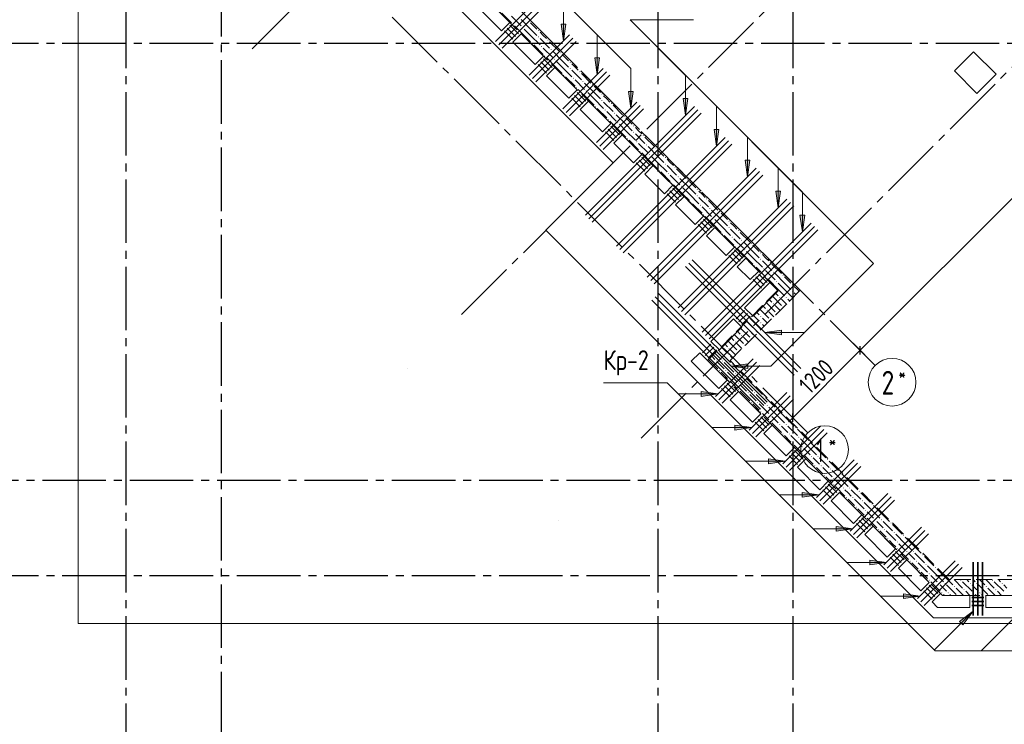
# Model space of a CAD drawing. Header units: millimetres. Extents: x 0 to 43617, y 0 to 59400.
# Tile 3 of 33: x 6588 to 18988, y 8759 to 17630. Entities that reach past the tile are written whole.
import ezdxf

# ---------------------------------------------------------------- set-up
doc = ezdxf.new("R2010")
doc.units = ezdxf.units.MM
doc.linetypes.add('______2', pattern=[270, 200, -70])
doc.linetypes.add('______5', pattern=[1100, 800, -100, 100, -100])
for name, color, linetype, lineweight in [('S1 Стержни арматуры фон', 7, 'Continuous', 25), ('Standard', 7, 'Continuous', 25), ('Оси', 40, '______5', 18), ('Позиционная метка номер позиции', 7, 'Continuous', 13), ('Поперечное армирование AW фон', 7, 'Continuous', 25)]:
    doc.layers.add(name, color=color, linetype=linetype, lineweight=lineweight)
doc.layers.add('ЖБ Перекрытие верхний уровень', color=7, linetype='Continuous', lineweight=25, true_color=0xe0e0ff)
doc.layers.add('ЖБ Стена верхний уровень', color=7, linetype='Continuous', lineweight=25, true_color=0x006e00)
doc.styles.add('GOST 2.304-81', font='txt')
doc.styles.add('ISOCPEUR', font='txt')

msp = doc.modelspace()

# ---------------------------------------------------------------- hatches: boundary and pattern name
at = {"layer": 'ЖБ Стена верхний уровень', "linetype": 'Continuous', "lineweight": 18, "transparency": 33554687}
for points in [[(12994, 17613), (13001, 17620), (13007, 17613), (13001, 17607)], [(12794, 17573), (12801, 17580), (12807, 17573), (12801, 17567)], [(12914, 17533), (12921, 17540), (12927, 17533), (12921, 17527)], [(13114, 17493), (13121, 17500), (13127, 17493), (13121, 17487)], [(13114, 17413), (13121, 17420), (13127, 17413), (13121, 17407)], [(13234, 17373), (13241, 17380), (13247, 17373), (13241, 17367)], [(13034, 17333), (13041, 17340), (13047, 17333), (13041, 17327)], [(13154, 17293), (13161, 17300), (13167, 17293), (13161, 17287)], [(13274, 17253), (13281, 17260), (13287, 17253), (13281, 17247)], [(13194, 17173), (13201, 17180), (13207, 17173), (13201, 17167)], [(13314, 17133), (13321, 17140), (13327, 17133), (13321, 17127)], [(13394, 17213), (13401, 17220), (13407, 17213), (13401, 17207)], [(13514, 17093), (13521, 17100), (13527, 17093), (13521, 17087)], [(13514, 17013), (13521, 17020), (13527, 17013), (13521, 17007)], [(13434, 16933), (13441, 16940), (13447, 16933), (13441, 16927)], [(13554, 16893), (13561, 16900), (13567, 16893), (13561, 16887)], [(13634, 16973), (13641, 16980), (13647, 16973), (13641, 16967)], [(13594, 16773), (13601, 16780), (13607, 16773), (13601, 16767)], [(13674, 16853), (13681, 16860), (13687, 16853), (13681, 16847)], [(13794, 16813), (13801, 16820), (13807, 16813), (13801, 16807)], [(13714, 16733), (13721, 16740), (13727, 16733), (13721, 16727)], [(13914, 16693), (13921, 16700), (13927, 16693), (13921, 16687)], [(13914, 16613), (13921, 16620), (13927, 16613), (13921, 16607)], [(13834, 16533), (13841, 16540), (13847, 16533), (13841, 16527)], [(13954, 16493), (13961, 16500), (13967, 16493), (13961, 16487)], [(14034, 16573), (14041, 16580), (14047, 16573), (14041, 16567)], [(13994, 16373), (14001, 16380), (14007, 16373), (14001, 16367)], [(14074, 16453), (14081, 16460), (14087, 16453), (14081, 16447)], [(14194, 16413), (14201, 16420), (14207, 16413), (14201, 16407)], [(14114, 16333), (14121, 16340), (14127, 16333), (14121, 16327)], [(14314, 16293), (14321, 16300), (14327, 16293), (14321, 16287)], [(14234, 16133), (14241, 16140), (14247, 16133), (14241, 16127)], [(14314, 16213), (14321, 16220), (14327, 16213), (14321, 16207)], [(14434, 16173), (14441, 16180), (14447, 16173), (14441, 16167)], [(14354, 16093), (14361, 16100), (14367, 16093), (14361, 16087)], [(14474, 16053), (14481, 16060), (14487, 16053), (14481, 16047)], [(14594, 16013), (14601, 16020), (14607, 16013), (14601, 16007)], [(14394, 15973), (14401, 15980), (14407, 15973), (14401, 15967)], [(14514, 15933), (14521, 15940), (14527, 15933), (14521, 15927)], [(14714, 15893), (14721, 15900), (14727, 15893), (14721, 15887)], [(14714, 15813), (14721, 15820), (14727, 15813), (14721, 15807)], [(14834, 15773), (14841, 15780), (14847, 15773), (14841, 15767)], [(14634, 15733), (14641, 15740), (14647, 15733), (14641, 15727)], [(14754, 15693), (14761, 15700), (14767, 15693), (14761, 15687)], [(14874, 15653), (14881, 15660), (14887, 15653), (14881, 15647)], [(14794, 15573), (14801, 15580), (14807, 15573), (14801, 15567)], [(14914, 15533), (14921, 15540), (14927, 15533), (14921, 15527)], [(14994, 15613), (15001, 15620), (15007, 15613), (15001, 15607)], [(15114, 15493), (15121, 15500), (15127, 15493), (15121, 15487)], [(15114, 15413), (15121, 15420), (15127, 15413), (15121, 15407)], [(15234, 15373), (15241, 15380), (15247, 15373), (15241, 15367)], [(15034, 15333), (15041, 15340), (15047, 15333), (15041, 15327)], [(15154, 15293), (15161, 15300), (15167, 15293), (15161, 15287)], [(15274, 15253), (15281, 15260), (15287, 15253), (15281, 15247)], [(15194, 15173), (15201, 15180), (15207, 15173), (15201, 15167)], [(15314, 15133), (15321, 15140), (15327, 15133), (15321, 15127)], [(15394, 15213), (15401, 15220), (15407, 15213), (15401, 15207)], [(15514, 15093), (15521, 15100), (15527, 15093), (15521, 15087)], [(15514, 15013), (15521, 15020), (15527, 15013), (15521, 15007)], [(15434, 14933), (15441, 14940), (15447, 14933), (15441, 14927)], [(15554, 14893), (15561, 14900), (15567, 14893), (15561, 14887)], [(15634, 14973), (15641, 14980), (15647, 14973), (15641, 14967)], [(15594, 14773), (15601, 14780), (15607, 14773), (15601, 14767)], [(15674, 14853), (15681, 14860), (15687, 14853), (15681, 14847)], [(15794, 14813), (15801, 14820), (15807, 14813), (15801, 14807)], [(15714, 14733), (15721, 14740), (15727, 14733), (15721, 14727)], [(15914, 14693), (15921, 14700), (15927, 14693), (15921, 14687)], [(15834, 14533), (15841, 14540), (15847, 14533), (15841, 14527)], [(15914, 14613), (15921, 14620), (15927, 14613), (15921, 14607)], [(16034, 14573), (16041, 14580), (16047, 14573), (16041, 14567)], [(15954, 14493), (15961, 14500), (15967, 14493), (15961, 14487)], [(16074, 14453), (16081, 14460), (16087, 14453), (16081, 14447)], [(16194, 14413), (16201, 14420), (16207, 14413), (16201, 14407)], [(15994, 14373), (16001, 14380), (16007, 14373), (16001, 14367)], [(16114, 14333), (16121, 14340), (16127, 14333), (16121, 14327)], [(16314, 14293), (16321, 14300), (16327, 14293), (16321, 14287)], [(16154, 14133), (16161, 14140), (16167, 14133), (16161, 14127)], [(16234, 14133), (16241, 14140), (16247, 14133), (16241, 14127)], [(16314, 14213), (16321, 14220), (16327, 14213), (16321, 14207)], [(16074, 14053), (16081, 14060), (16087, 14053), (16081, 14047)], [(16194, 14013), (16201, 14020), (16207, 14013), (16201, 14007)], [(15914, 13893), (15921, 13900), (15927, 13893), (15921, 13887)], [(15994, 13973), (16001, 13980), (16007, 13973), (16001, 13967)], [(16114, 13933), (16121, 13940), (16127, 13933), (16121, 13927)], [(15914, 13813), (15921, 13820), (15927, 13813), (15921, 13807)], [(16034, 13853), (16041, 13860), (16047, 13853), (16041, 13847)], [(15674, 13653), (15681, 13660), (15687, 13653), (15681, 13647)], [(15754, 13733), (15761, 13740), (15767, 13733), (15761, 13727)], [(15834, 13733), (15841, 13740), (15847, 13733), (15841, 13727)], [(15594, 13573), (15601, 13580), (15607, 13573), (15601, 13567)], [(15714, 13533), (15721, 13540), (15727, 13533), (15721, 13527)], [(15794, 13613), (15801, 13620), (15807, 13613), (15801, 13607)], [(15514, 13493), (15521, 13500), (15527, 13493), (15521, 13487)], [(15514, 13413), (15521, 13420), (15527, 13413), (15521, 13407)], [(15634, 13453), (15641, 13460), (15647, 13453), (15641, 13447)], [(15354, 13333), (15361, 13340), (15367, 13333), (15361, 13327)], [(15434, 13333), (15441, 13340), (15447, 13333), (15441, 13327)], [(15554, 13293), (15561, 13300), (15567, 13293), (15561, 13287)], [(15394, 13213), (15401, 13220), (15407, 13213), (15401, 13207)], [(15407, 13213), (15407, 13213), (15401, 13207), (15401, 13207)], [(15474, 13213), (15481, 13220), (15487, 13213), (15481, 13207)], [(15594, 13173), (15601, 13180), (15607, 13173), (15601, 13167)], [(15514, 13093), (15521, 13100), (15527, 13093), (15521, 13087)], [(15634, 13053), (15641, 13060), (15647, 13053), (15641, 13047)], [(15714, 13133), (15721, 13140), (15727, 13133), (15721, 13127)], [(15634, 12973), (15641, 12980), (15647, 12973), (15641, 12967)], [(15754, 12933), (15761, 12940), (15767, 12933), (15761, 12927)], [(15834, 12933), (15841, 12940), (15847, 12933), (15841, 12927)], [(15954, 12893), (15961, 12900), (15967, 12893), (15961, 12887)], [(15794, 12813), (15801, 12820), (15807, 12813), (15801, 12807)], [(15874, 12813), (15881, 12820), (15887, 12813), (15881, 12807)], [(15994, 12773), (16001, 12780), (16007, 12773), (16001, 12767)], [(15914, 12693), (15921, 12700), (15927, 12693), (15921, 12687)], [(16034, 12653), (16041, 12660), (16047, 12653), (16041, 12647)], [(16114, 12733), (16121, 12740), (16127, 12733), (16121, 12727)], [(16034, 12573), (16041, 12580), (16047, 12573), (16041, 12567)], [(16154, 12533), (16161, 12540), (16167, 12533), (16161, 12527)], [(16234, 12533), (16241, 12540), (16247, 12533), (16241, 12527)], [(16194, 12413), (16201, 12420), (16207, 12413), (16201, 12407)], [(16274, 12413), (16281, 12420), (16287, 12413), (16281, 12407)], [(16354, 12493), (16361, 12500), (16367, 12493), (16361, 12487)], [(16314, 12293), (16321, 12300), (16327, 12293), (16321, 12287)], [(16394, 12373), (16401, 12380), (16407, 12373), (16401, 12367)], [(16514, 12333), (16521, 12340), (16527, 12333), (16521, 12327)], [(16434, 12253), (16441, 12260), (16447, 12253), (16441, 12247)], [(16434, 12173), (16441, 12180), (16447, 12173), (16441, 12167)], [(16554, 12133), (16561, 12140), (16567, 12133), (16561, 12127)], [(16634, 12133), (16641, 12140), (16647, 12133), (16641, 12127)], [(16754, 12093), (16761, 12100), (16767, 12093), (16761, 12087)], [(16594, 12013), (16601, 12020), (16607, 12013), (16601, 12007)], [(16674, 12013), (16681, 12020), (16687, 12013), (16681, 12007)], [(16794, 11973), (16801, 11980), (16807, 11973), (16801, 11967)], [(16914, 11933), (16921, 11940), (16927, 11933), (16921, 11927)], [(16714, 11893), (16721, 11900), (16727, 11893), (16721, 11887)], [(16834, 11853), (16841, 11860), (16847, 11853), (16841, 11847)], [(16834, 11773), (16841, 11780), (16847, 11773), (16841, 11767)], [(16954, 11733), (16961, 11740), (16967, 11733), (16961, 11727)], [(17034, 11733), (17041, 11740), (17047, 11733), (17041, 11727)], [(17154, 11693), (17161, 11700), (17167, 11693), (17161, 11687)], [(16994, 11613), (17001, 11620), (17007, 11613), (17001, 11607)], [(17074, 11613), (17081, 11620), (17087, 11613), (17081, 11607)], [(17194, 11573), (17201, 11580), (17207, 11573), (17201, 11567)], [(17314, 11533), (17321, 11540), (17327, 11533), (17321, 11527)], [(17114, 11493), (17121, 11500), (17127, 11493), (17121, 11487)], [(17234, 11453), (17241, 11460), (17247, 11453), (17241, 11447)], [(17234, 11373), (17241, 11380), (17247, 11373), (17241, 11367)], [(17354, 11333), (17361, 11340), (17367, 11333), (17361, 11327)], [(17434, 11333), (17441, 11340), (17447, 11333), (17441, 11327)], [(17554, 11293), (17561, 11300), (17567, 11293), (17561, 11287)], [(17394, 11213), (17401, 11220), (17407, 11213), (17401, 11207)], [(17474, 11213), (17481, 11220), (17487, 11213), (17481, 11207)], [(17594, 11173), (17601, 11180), (17607, 11173), (17601, 11167)], [(17514, 11093), (17521, 11100), (17527, 11093), (17521, 11087)], [(17634, 11053), (17641, 11060), (17647, 11053), (17641, 11047)], [(17714, 11133), (17721, 11140), (17727, 11133), (17721, 11127)], [(17634, 10973), (17641, 10980), (17647, 10973), (17641, 10967)], [(17754, 10933), (17761, 10940), (17767, 10933), (17761, 10927)], [(17834, 10933), (17841, 10940), (17847, 10933), (17841, 10927)], [(17794, 10813), (17801, 10820), (17807, 10813), (17801, 10807)], [(17874, 10813), (17881, 10820), (17887, 10813), (17881, 10807)], [(17954, 10893), (17961, 10900), (17967, 10893), (17961, 10887)], [(17914, 10693), (17921, 10700), (17927, 10693), (17921, 10687)], [(17994, 10773), (18001, 10780), (18007, 10773), (18001, 10767)], [(18114, 10733), (18121, 10740), (18127, 10733), (18121, 10727)], [(18034, 10653), (18041, 10660), (18047, 10653), (18041, 10647)], [(18034, 10573), (18041, 10580), (18047, 10573), (18041, 10567)], [(18434, 10573), (18441, 10580), (18447, 10573), (18441, 10567)], [(18834, 10573), (18841, 10580), (18847, 10573), (18841, 10567)], [(18154, 10533), (18161, 10540), (18167, 10533), (18161, 10527)], [(18194, 10413), (18201, 10420), (18207, 10413), (18201, 10407)], [(18234, 10533), (18241, 10540), (18247, 10533), (18241, 10527)], [(18274, 10413), (18281, 10420), (18287, 10413), (18281, 10407)], [(18354, 10493), (18361, 10500), (18367, 10493), (18361, 10487)], [(18474, 10453), (18481, 10460), (18487, 10453), (18481, 10447)], [(18554, 10533), (18561, 10540), (18567, 10533), (18561, 10527)], [(18594, 10413), (18601, 10420), (18607, 10413), (18601, 10407)], [(18634, 10533), (18641, 10540), (18647, 10533), (18641, 10527)], [(18674, 10413), (18681, 10420), (18687, 10413), (18681, 10407)], [(18754, 10493), (18761, 10500), (18767, 10493), (18761, 10487)], [(18874, 10453), (18881, 10460), (18887, 10453), (18881, 10447)], [(18954, 10533), (18961, 10540), (18967, 10533), (18961, 10527)]]:
    msp.add_hatch(color=7, dxfattribs=at).paths.add_polyline_path(points, flags=16)
at = {"layer": 'Позиционная метка номер позиции', "linetype": 'Continuous', "lineweight": 13, "transparency": 33554687}
for points in [[(13467, 17576), (13437, 17366), (13407, 17576)], [(13891, 17152), (13861, 16942), (13831, 17152)], [(14315, 16728), (14285, 16518), (14255, 16728)], [(15004, 16638), (14974, 16428), (14944, 16638)], [(15004, 16638), (14974, 16428), (14944, 16638)], [(15393, 16249), (15363, 16039), (15333, 16249)], [(15782, 15860), (15752, 15650), (15722, 15860)], [(16171, 15471), (16141, 15261), (16111, 15471)], [(16474, 15168), (16444, 14958), (16414, 15168)], [(16182, 13662), (15972, 13692), (16182, 13722)], [(15758, 13238), (15548, 13268), (15758, 13298)], [(15758, 13238), (15548, 13268), (15758, 13298)], [(15171, 12948), (15381, 12918), (15171, 12888)], [(15171, 12948), (15381, 12918), (15171, 12888)], [(15595, 12524), (15805, 12494), (15595, 12464)], [(16019, 12100), (16229, 12070), (16019, 12040)], [(16440, 11679), (16650, 11649), (16440, 11619)], [(16868, 11251), (17078, 11221), (16868, 11191)], [(17292, 10827), (17502, 10797), (17292, 10767)], [(17717, 10403), (17927, 10373), (17717, 10343)], [(18424, 10055), (18594, 10182), (18467, 10012)]]:
    msp.add_hatch(color=7, dxfattribs=at).paths.add_polyline_path(points, flags=16)

# ---------------------------------------------------------------- linework, layer by layer
at = {"layer": 'S1 Стержни арматуры фон', "color": 7, "linetype": 'Continuous', "lineweight": 35, "transparency": 33554687}
for p, q in [((12578, 17355), (13087, 17864)), ((12620, 17313), (13129, 17822)), ((12663, 17271), (13172, 17780)), ((13002, 16931), (13511, 17440)), ((13044, 16889), (13553, 17398)), ((13087, 16846), (13596, 17355)), ((13426, 16507), (13935, 17016)), ((13469, 16464), (13978, 16974)), ((13511, 16422), (14020, 16931)), ((13713, 15168), (15084, 16538)), ((13713, 15168), (15084, 16538)), ((13756, 15125), (15126, 16496)), ((13756, 15125), (15126, 16496)), ((13850, 16083), (14360, 16592)), ((13893, 16040), (14402, 16549)), ((13935, 15998), (14444, 16507)), ((13798, 15083), (15168, 16453)), ((13798, 15083), (15168, 16453)), ((14102, 14779), (15473, 16149)), ((14102, 14779), (15473, 16149)), ((14145, 14736), (15515, 16107)), ((14145, 14736), (15515, 16107)), ((14187, 14694), (15557, 16064)), ((14187, 14694), (15557, 16064)), ((14491, 14390), (15861, 15760)), ((14491, 14390), (15861, 15760)), ((14534, 14347), (15904, 15718)), ((14534, 14347), (15904, 15718)), ((14576, 14305), (15946, 15675)), ((14576, 14305), (15946, 15675)), ((14880, 14001), (16250, 15371)), ((14880, 14001), (16250, 15371)), ((14922, 13958), (16293, 15329)), ((14922, 13958), (16293, 15329)), ((14965, 13916), (16335, 15286)), ((14965, 13916), (16335, 15286)), ((15184, 13697), (16554, 15068)), ((15184, 13697), (16554, 15068)), ((15226, 13655), (16596, 15025)), ((15226, 13655), (16596, 15025)), ((15269, 13612), (16639, 14983)), ((15269, 13612), (16639, 14983)), ((16342, 13153), (14972, 14523)), ((16342, 13153), (14972, 14523)), ((16384, 13195), (15014, 14566)), ((16384, 13195), (15014, 14566)), ((16427, 13238), (15056, 14608)), ((16427, 13238), (15056, 14608)), ((15960, 12771), (14590, 14141)), ((15960, 12771), (14590, 14141)), ((16003, 12813), (14632, 14184)), ((16003, 12813), (14632, 14184)), ((15918, 12728), (14547, 14099)), ((15918, 12728), (14547, 14099)), ((15349, 12887), (15824, 13362)), ((15392, 12844), (15867, 13320)), ((15434, 12802), (15909, 13277)), ((15774, 12462), (16249, 12938)), ((15816, 12420), (16291, 12895)), ((15858, 12378), (16334, 12853)), ((16198, 12038), (16673, 12513)), ((16240, 11996), (16715, 12471)), ((16283, 11953), (16758, 12429)), ((16622, 11614), (17097, 12089)), ((16665, 11572), (17140, 12047)), ((16707, 11529), (17182, 12004)), ((17046, 11190), (17522, 11665)), ((17089, 11147), (17564, 11622)), ((17131, 11105), (17606, 11580)), ((17471, 10765), (17946, 11241)), ((17513, 10723), (17988, 11198)), ((17555, 10681), (18031, 11156)), ((17895, 10341), (18370, 10816)), ((18594, 10130), (18594, 10802)), ((18654, 10130), (18654, 10802)), ((18714, 10130), (18714, 10802)), ((17937, 10299), (18412, 10774)), ((17980, 10256), (18455, 10731))]:
    msp.add_line(p, q, dxfattribs=at)
at = {"layer": 'Standard', "color": 7, "linetype": 'Continuous', "lineweight": 13, "transparency": 33554687}
for p, q in [((17173, 13468), (21846, 18142)), ((16324, 12619), (17173, 13468)), ((16324, 12619), (16271, 12566))]:
    msp.add_line(p, q, dxfattribs=at)
at = {"layer": 'Standard', "color": 251, "linetype": 'Continuous', "lineweight": -3, "true_color": 0x656565, "transparency": 33554687}
for p, q in [((17173, 13468), (17084, 13556)), ((17173, 13468), (17261, 13379)), ((17173, 13468), (17291, 13349)), ((16324, 12619), (16236, 12707)), ((16324, 12619), (16412, 12531)), ((16324, 12619), (16443, 12501))]:
    msp.add_line(p, q, dxfattribs=at)
at = {"layer": 'Standard', "color": 7, "linetype": 'Continuous', "lineweight": 25, "transparency": 33554687}
for p, q in [((17173, 13415), (17173, 13521)), ((16324, 12566), (16324, 12672))]:
    msp.add_line(p, q, dxfattribs=at)
at = {"layer": 'Standard', "color": 254, "linetype": 'Continuous', "lineweight": 13, "true_color": 0xc4c4ff, "transparency": 33554687}
msp.add_lwpolyline([(7324, 10030), (33149, 10030), (33149, 57295), (7324, 57295), (7324, 10030)], dxfattribs=at)
at = {"layer": 'ЖБ Перекрытие верхний уровень', "color": 7, "linetype": 'Continuous', "lineweight": 18, "transparency": 33554687}
for p, q in [((11383, 18508), (14062, 15828)), ((12479, 17879), (12762, 17596)), ((12655, 17490), (12373, 17773)), ((12762, 17596), (12655, 17490)), ((12797, 17348), (12903, 17454)), ((12903, 17454), (13186, 17172)), ((13080, 17065), (12797, 17348)), ((13186, 17172), (13080, 17065)), ((18600, 17226), (18359, 16986)), ((18883, 16944), (18600, 17226)), ((13221, 16924), (13327, 17030)), ((13327, 17030), (13610, 16747)), ((13504, 16641), (13221, 16924)), ((18359, 16986), (18642, 16703)), ((18642, 16703), (18883, 16944)), ((13610, 16747), (13504, 16641)), ((13645, 16500), (13751, 16606)), ((13928, 16217), (13645, 16500)), ((13751, 16606), (14034, 16323)), ((14034, 16323), (13928, 16217)), ((14070, 16076), (14176, 16182)), ((14176, 16182), (14423, 15934)), ((14317, 15828), (14070, 16076)), ((14423, 15934), (14317, 15828)), ((14062, 15828), (13214, 14980)), ((14459, 15687), (14565, 15793)), ((14565, 15793), (14812, 15545)), ((14706, 15439), (14459, 15687)), ((14812, 15545), (14706, 15439)), ((14847, 15298), (14954, 15404)), ((14954, 15404), (15201, 15156)), ((15095, 15050), (14847, 15298)), ((15201, 15156), (15095, 15050)), ((15236, 14909), (15342, 15015)), ((15342, 15015), (15590, 14767)), ((13214, 14980), (18094, 10100)), ((15484, 14661), (15236, 14909)), ((15590, 14767), (15484, 14661)), ((15625, 14520), (15731, 14626)), ((15788, 14358), (15625, 14520)), ((15731, 14626), (15894, 14464)), ((15894, 14464), (15788, 14358)), ((15717, 14004), (16035, 14322)), ((16035, 14322), (16141, 14216)), ((16141, 14216), (15823, 13898)), ((15823, 13898), (15717, 14004)), ((15293, 13580), (15575, 13863)), ((15575, 13863), (15681, 13757)), ((15681, 13757), (15399, 13474)), ((15399, 13474), (15293, 13580)), ((15045, 13332), (15151, 13438)), ((15151, 13438), (15498, 13092)), ((15392, 12986), (15045, 13332)), ((15498, 13092), (15392, 12986)), ((15533, 12844), (15639, 12950)), ((15639, 12950), (15922, 12668)), ((15816, 12561), (15533, 12844)), ((15922, 12668), (15816, 12561)), ((15957, 12420), (16063, 12526)), ((16063, 12526), (16346, 12243)), ((16240, 12137), (15957, 12420)), ((16346, 12243), (16240, 12137)), ((16382, 11996), (16488, 12102)), ((16488, 12102), (16771, 11819)), ((16664, 11713), (16382, 11996)), ((16771, 11819), (16664, 11713)), ((16806, 11571), (16912, 11678)), ((16912, 11678), (17195, 11395)), ((17089, 11289), (16806, 11571)), ((17195, 11395), (17089, 11289)), ((17230, 11147), (17336, 11253)), ((17336, 11253), (17619, 10970)), ((17513, 10864), (17230, 11147)), ((17619, 10970), (17513, 10864)), ((17654, 10723), (17760, 10829)), ((17760, 10829), (18043, 10546)), ((17937, 10440), (17654, 10723)), ((18043, 10546), (17937, 10440)), ((18079, 10299), (18185, 10405)), ((18147, 10230), (18079, 10299)), ((18185, 10405), (18210, 10380)), ((18210, 10380), (18554, 10380)), ((18554, 10380), (18554, 10230)), ((18754, 10230), (18754, 10380)), ((18754, 10380), (19154, 10380)), ((18554, 10230), (18147, 10230)), ((19154, 10230), (18754, 10230)), ((18094, 10100), (33074, 10100))]:
    msp.add_line(p, q, dxfattribs=at)
at = {"layer": 'ЖБ Стена верхний уровень', "color": 251, "linetype": '______2', "lineweight": 13, "true_color": 0x656565, "transparency": 33554687}
for p, q in [((16276, 14365), (11375, 19265)), ((11375, 18982), (16134, 14223)), ((16417, 14223), (16276, 14365)), ((16134, 14223), (15250, 13339)), ((16276, 14082), (16417, 14223)), ((15533, 13339), (16276, 14082)), ((15250, 13339), (15392, 13198)), ((18292, 10580), (15533, 13339)), ((15392, 13198), (18210, 10380)), ((19914, 10580), (18292, 10580)), ((18210, 10380), (19914, 10380))]:
    msp.add_line(p, q, dxfattribs=at)
at = {"layer": 'ЖБ Стена верхний уровень', "color": 9, "linetype": 'Continuous', "lineweight": 18, "true_color": 0xc7c7c7, "transparency": 33554687}
for p, q in [((12661, 17713), (12781, 17593)), ((12781, 17673), (12901, 17553)), ((13021, 17513), (12901, 17633)), ((12941, 17433), (12821, 17553)), ((12941, 17513), (13021, 17433)), ((13021, 17593), (13101, 17513)), ((13021, 17513), (13101, 17433)), ((12941, 17433), (13021, 17353)), ((13021, 17433), (13141, 17313)), ((13181, 17433), (13141, 17473)), ((13141, 17393), (13261, 17273)), ((13221, 17393), (13181, 17433)), ((13061, 17313), (13181, 17193)), ((13181, 17273), (13301, 17153)), ((13261, 17353), (13381, 17233)), ((13341, 17033), (13221, 17153)), ((13421, 17113), (13301, 17233)), ((13341, 17113), (13421, 17033)), ((13421, 17193), (13501, 17113)), ((13421, 17113), (13501, 17033)), ((13341, 17033), (13421, 16953)), ((13421, 17033), (13541, 16913)), ((13581, 17033), (13541, 17073)), ((13541, 16993), (13661, 16873)), ((13621, 16993), (13581, 17033)), ((13461, 16913), (13581, 16793)), ((13581, 16873), (13701, 16753)), ((13661, 16953), (13781, 16833)), ((13741, 16633), (13621, 16753)), ((13821, 16713), (13701, 16833)), ((13821, 16793), (13901, 16713)), ((13741, 16713), (13821, 16633)), ((13741, 16633), (13821, 16553)), ((13821, 16713), (13901, 16633)), ((13821, 16633), (13941, 16513)), ((13981, 16633), (13941, 16673)), ((14021, 16593), (13981, 16633)), ((13861, 16513), (13981, 16393)), ((13941, 16593), (14061, 16473)), ((14061, 16553), (14181, 16433)), ((13981, 16473), (14101, 16353)), ((14221, 16313), (14101, 16433)), ((14221, 16393), (14301, 16313)), ((14141, 16233), (14021, 16353)), ((14141, 16313), (14221, 16233)), ((14221, 16313), (14301, 16233)), ((14381, 16233), (14341, 16273)), ((14141, 16233), (14221, 16153)), ((14221, 16233), (14341, 16113)), ((14341, 16193), (14461, 16073)), ((14421, 16193), (14381, 16233)), ((14461, 16153), (14581, 16033)), ((14261, 16113), (14381, 15993)), ((14381, 16073), (14501, 15953)), ((14621, 15913), (14501, 16033)), ((14541, 15833), (14421, 15953)), ((14541, 15913), (14621, 15833)), ((14621, 15993), (14701, 15913)), ((14621, 15913), (14701, 15833)), ((14781, 15833), (14741, 15873)), ((14541, 15833), (14621, 15753)), ((14621, 15833), (14741, 15713)), ((14741, 15793), (14861, 15673)), ((14821, 15793), (14781, 15833)), ((14861, 15753), (14981, 15633)), ((14661, 15713), (14781, 15593)), ((14781, 15673), (14901, 15553)), ((15021, 15513), (14901, 15633)), ((14941, 15433), (14821, 15553)), ((14941, 15513), (15021, 15433)), ((15021, 15593), (15101, 15513)), ((15021, 15513), (15101, 15433)), ((14941, 15433), (15021, 15353)), ((15021, 15433), (15141, 15313)), ((15181, 15433), (15141, 15473)), ((15141, 15393), (15261, 15273)), ((15221, 15393), (15181, 15433)), ((15061, 15313), (15181, 15193)), ((15181, 15273), (15301, 15153)), ((15261, 15353), (15381, 15233)), ((15341, 15033), (15221, 15153)), ((15421, 15113), (15301, 15233)), ((15421, 15193), (15501, 15113)), ((15341, 15113), (15421, 15033)), ((15341, 15033), (15421, 14953)), ((15421, 15113), (15501, 15033)), ((15421, 15033), (15541, 14913)), ((15581, 15033), (15541, 15073)), ((15621, 14993), (15581, 15033)), ((15461, 14913), (15581, 14793)), ((15541, 14993), (15661, 14873)), ((15661, 14953), (15781, 14833)), ((15581, 14873), (15701, 14753)), ((15821, 14713), (15701, 14833)), ((15821, 14793), (15901, 14713)), ((15741, 14633), (15621, 14753)), ((15741, 14713), (15821, 14633)), ((15741, 14633), (15821, 14553)), ((15821, 14713), (15901, 14633)), ((15821, 14633), (15941, 14513)), ((15981, 14633), (15941, 14673)), ((16021, 14593), (15981, 14633)), ((15861, 14513), (15981, 14393)), ((15941, 14593), (16061, 14473)), ((16061, 14553), (16181, 14433)), ((15981, 14473), (16101, 14353)), ((16221, 14313), (16101, 14433)), ((16221, 14393), (16301, 14313)), ((16141, 14233), (16021, 14353)), ((16141, 14313), (16221, 14233)), ((16221, 14313), (16301, 14233)), ((16381, 14233), (16341, 14273)), ((16063, 14152), (16181, 14033)), ((16103, 14192), (16141, 14153)), ((16141, 14233), (16221, 14153)), ((16221, 14233), (16324, 14130)), ((16341, 14193), (16364, 14170)), ((16404, 14210), (16381, 14233)), ((15943, 14032), (15981, 13993)), ((15983, 14072), (16101, 13953)), ((16023, 14112), (16061, 14073)), ((16164, 13970), (16101, 14033)), ((16221, 14073), (16181, 14113)), ((16244, 14050), (16221, 14073)), ((16261, 14113), (16284, 14090)), ((15823, 13912), (15901, 13833)), ((15863, 13952), (15901, 13913)), ((15903, 13992), (16021, 13873)), ((16084, 13890), (16021, 13953)), ((15703, 13792), (15741, 13753)), ((15743, 13832), (15821, 13753)), ((15783, 13872), (15821, 13833)), ((15821, 13833), (15924, 13730)), ((15981, 13833), (15941, 13873)), ((15941, 13793), (15964, 13770)), ((16004, 13810), (15981, 13833)), ((15583, 13672), (15701, 13553)), ((15623, 13712), (15661, 13673)), ((15663, 13752), (15781, 13633)), ((15821, 13673), (15781, 13713)), ((15844, 13650), (15821, 13673)), ((15861, 13713), (15884, 13690)), ((15463, 13552), (15501, 13513)), ((15503, 13592), (15621, 13473)), ((15543, 13632), (15581, 13593)), ((15684, 13490), (15621, 13553)), ((15764, 13570), (15701, 13633)), ((15343, 13432), (15421, 13353)), ((15383, 13472), (15421, 13433)), ((15421, 13433), (15524, 13330)), ((15423, 13512), (15501, 13433)), ((15581, 13433), (15541, 13473)), ((15541, 13393), (15564, 13370)), ((15604, 13410), (15581, 13433)), ((15263, 13352), (15381, 13233)), ((15303, 13392), (15341, 13353)), ((15421, 13273), (15381, 13313)), ((15444, 13250), (15421, 13273)), ((15461, 13313), (15484, 13290)), ((15484, 13290), (15581, 13193)), ((15524, 13330), (15541, 13313)), ((15581, 13273), (15701, 13153)), ((15421, 13193), (15501, 13113)), ((15461, 13233), (15444, 13250)), ((15501, 13193), (15621, 13073)), ((15741, 13033), (15621, 13153)), ((15581, 13033), (15541, 13073)), ((15621, 12993), (15581, 13033)), ((15661, 13033), (15741, 12953)), ((15741, 13113), (15821, 13033)), ((15741, 13033), (15821, 12953)), ((15821, 13033), (15941, 12913)), ((15661, 12953), (15781, 12833)), ((15821, 12873), (15781, 12913)), ((15861, 12913), (15981, 12793)), ((15861, 12833), (15821, 12873)), ((15821, 12793), (15901, 12713)), ((15901, 12793), (16021, 12673)), ((15981, 12873), (16101, 12753)), ((15981, 12633), (15941, 12673)), ((16141, 12633), (16021, 12753)), ((16141, 12713), (16221, 12633)), ((16021, 12593), (15981, 12633)), ((16061, 12633), (16141, 12553)), ((16061, 12553), (16181, 12433)), ((16141, 12633), (16221, 12553)), ((16221, 12633), (16341, 12513)), ((16221, 12473), (16181, 12513)), ((16261, 12433), (16221, 12473)), ((16261, 12513), (16381, 12393)), ((16381, 12473), (16501, 12353)), ((16221, 12393), (16301, 12313)), ((16301, 12393), (16421, 12273)), ((16541, 12233), (16421, 12353)), ((16541, 12313), (16621, 12233)), ((16381, 12233), (16341, 12273)), ((16421, 12193), (16381, 12233)), ((16461, 12233), (16541, 12153)), ((16461, 12153), (16581, 12033)), ((16541, 12233), (16621, 12153)), ((16621, 12233), (16741, 12113)), ((16621, 12073), (16581, 12113)), ((16661, 12033), (16621, 12073)), ((16661, 12113), (16781, 11993)), ((16781, 12073), (16901, 11953)), ((16621, 11993), (16701, 11913)), ((16701, 11993), (16821, 11873)), ((16941, 11833), (16821, 11953)), ((16941, 11913), (17021, 11833)), ((16781, 11833), (16741, 11873)), ((16821, 11793), (16781, 11833)), ((16861, 11833), (16941, 11753)), ((16941, 11833), (17021, 11753)), ((17021, 11833), (17141, 11713)), ((16861, 11753), (16981, 11633)), ((17021, 11673), (16981, 11713)), ((17061, 11633), (17021, 11673)), ((17061, 11713), (17181, 11593)), ((17181, 11673), (17301, 11553)), ((17021, 11593), (17101, 11513)), ((17101, 11593), (17221, 11473)), ((17341, 11433), (17221, 11553)), ((17181, 11433), (17141, 11473)), ((17221, 11393), (17181, 11433)), ((17261, 11433), (17341, 11353)), ((17341, 11513), (17421, 11433)), ((17341, 11433), (17421, 11353)), ((17421, 11433), (17541, 11313)), ((17261, 11353), (17381, 11233)), ((17421, 11273), (17381, 11313)), ((17461, 11313), (17581, 11193)), ((17461, 11233), (17421, 11273)), ((17421, 11193), (17501, 11113)), ((17501, 11193), (17621, 11073)), ((17581, 11273), (17701, 11153)), ((17581, 11033), (17541, 11073)), ((17741, 11033), (17621, 11153)), ((17741, 11113), (17821, 11033)), ((17621, 10993), (17581, 11033)), ((17661, 11033), (17741, 10953)), ((17661, 10953), (17781, 10833)), ((17741, 11033), (17821, 10953)), ((17821, 10873), (17781, 10913)), ((17821, 11033), (17941, 10913)), ((17861, 10913), (17981, 10793)), ((17861, 10833), (17821, 10873)), ((17821, 10793), (17901, 10713)), ((17901, 10793), (18021, 10673)), ((17981, 10873), (18101, 10753)), ((17981, 10633), (17941, 10673)), ((18141, 10633), (18021, 10753)), ((18141, 10713), (18221, 10633)), ((18021, 10593), (17981, 10633)), ((18061, 10633), (18141, 10553)), ((18061, 10553), (18181, 10433)), ((18141, 10633), (18221, 10553)), ((18221, 10633), (18287, 10567)), ((18287, 10567), (18341, 10513)), ((18354, 10580), (18461, 10473)), ((18461, 10553), (18581, 10433)), ((18514, 10580), (18541, 10553)), ((18594, 10580), (18621, 10553)), ((18674, 10580), (18741, 10513)), ((18754, 10580), (18861, 10473)), ((18861, 10553), (18981, 10433)), ((18914, 10580), (18941, 10553)), ((18221, 10473), (18181, 10513)), ((18240, 10454), (18221, 10473)), ((18261, 10433), (18240, 10454)), ((18261, 10513), (18264, 10510)), ((18264, 10510), (18381, 10393)), ((18381, 10473), (18474, 10380)), ((18554, 10380), (18501, 10433)), ((18621, 10473), (18581, 10513)), ((18661, 10433), (18621, 10473)), ((18661, 10513), (18781, 10393)), ((18781, 10473), (18874, 10380)), ((18954, 10380), (18901, 10433)), ((19021, 10473), (18981, 10513)), ((18221, 10393), (18234, 10380)), ((18301, 10393), (18314, 10380)), ((18621, 10393), (18634, 10380)), ((18701, 10393), (18714, 10380))]:
    msp.add_line(p, q, dxfattribs=at)
at = {"layer": 'Оси', "color": 8, "linetype": '______5', "lineweight": -3, "transparency": 33554687}
for p, q in [((9124, 57820), (9124, 7100)), ((7924, 57420), (7924, 7100)), ((14624, 57420), (14624, 7100)), ((16324, 57420), (16324, 7100)), ((9516, 17264), (28172, 35920)), ((12153, 13919), (31163, 32929)), ((14416, 12363), (33072, 31020)), ((16513, 12430), (7200, 21743)), ((17362, 13278), (10923, 19717)), ((33224, 17330), (4600, 17330)), ((9516, 17264), (9516, 17264)), ((9516, 17264), (9516, 17264)), ((11467, 13233), (11467, 13233)), ((11467, 13233), (11467, 13233)), ((34074, 11830), (4600, 11830)), ((13376, 11324), (13376, 11324)), ((13376, 11324), (13376, 11324)), ((33224, 10630), (4600, 10630))]:
    msp.add_line(p, q, dxfattribs=at)
at = {"layer": 'Оси', "color": 7, "linetype": 'Continuous', "lineweight": 13, "transparency": 33554687}
for centre in [(17574, 13066), (16725, 12218)]:
    msp.add_circle(centre, 300, dxfattribs=at)
at = {"layer": 'Позиционная метка номер позиции', "color": 7, "linetype": 'Continuous', "lineweight": 13, "transparency": 33554687}
for p, q in [((13437, 17366), (13437, 17866)), ((13437, 17366), (13407, 17576)), ((13407, 17576), (13467, 17576)), ((13437, 17576), (13437, 17591)), ((13467, 17576), (13437, 17366)), ((13437, 17366), (13437, 17366)), ((13437, 17366), (13437, 17366)), ((13437, 17366), (13437, 17366)), ((13861, 16942), (13861, 17442)), ((13861, 16942), (13831, 17152)), ((13831, 17152), (13891, 17152)), ((13861, 17152), (13861, 17167)), ((13891, 17152), (13861, 16942)), ((13861, 16942), (13861, 16942)), ((13861, 16942), (13861, 16942)), ((13861, 16942), (13861, 16942)), ((14974, 16428), (14974, 16928)), ((14285, 16728), (14285, 16743)), ((14285, 16518), (14255, 16728)), ((14255, 16728), (14315, 16728)), ((14315, 16728), (14285, 16518)), ((14974, 16428), (14944, 16638)), ((14944, 16638), (15004, 16638)), ((14974, 16428), (14944, 16638)), ((14944, 16638), (15004, 16638)), ((14974, 16638), (14974, 16653)), ((14974, 16638), (14974, 16653)), ((15004, 16638), (14974, 16428)), ((15004, 16638), (14974, 16428)), ((14285, 16518), (14285, 16518)), ((14285, 16518), (14285, 16518)), ((14285, 16518), (14285, 16518)), ((15363, 16039), (15363, 16539)), ((14974, 16428), (14974, 16428)), ((14974, 16428), (14974, 16428)), ((14974, 16428), (14974, 16428)), ((14974, 16428), (14974, 16428)), ((14974, 16428), (14974, 16428)), ((14974, 16428), (14974, 16428)), ((15363, 16039), (15333, 16249)), ((15333, 16249), (15393, 16249)), ((15363, 16249), (15363, 16264)), ((15393, 16249), (15363, 16039)), ((15752, 15650), (15752, 16150)), ((15363, 16039), (15363, 16039)), ((15363, 16039), (15363, 16039)), ((15363, 16039), (15363, 16039)), ((15752, 15860), (15752, 15875)), ((15752, 15650), (15722, 15860)), ((15722, 15860), (15782, 15860)), ((15782, 15860), (15752, 15650)), ((16141, 15261), (16141, 15761)), ((15752, 15650), (15752, 15650)), ((15752, 15650), (15752, 15650)), ((15752, 15650), (15752, 15650)), ((16141, 15261), (16111, 15471)), ((16111, 15471), (16171, 15471)), ((16141, 15471), (16141, 15486)), ((16171, 15471), (16141, 15261)), ((16141, 15261), (16141, 15261)), ((16141, 15261), (16141, 15261)), ((16141, 15261), (16141, 15261)), ((16444, 14958), (16414, 15168)), ((16414, 15168), (16474, 15168)), ((16444, 15168), (16444, 15183)), ((16474, 15168), (16444, 14958)), ((16444, 14958), (16444, 14958)), ((16444, 14958), (16444, 14958)), ((16444, 14958), (16444, 14958)), ((15972, 13692), (16182, 13722)), ((15972, 13692), (16472, 13692)), ((15972, 13692), (15972, 13692)), ((15972, 13692), (15972, 13692)), ((15972, 13692), (15972, 13692)), ((16182, 13662), (15972, 13692)), ((16182, 13722), (16182, 13662)), ((16182, 13692), (16197, 13692)), ((15548, 13268), (15758, 13298)), ((15548, 13268), (15758, 13298)), ((15758, 13298), (15758, 13238)), ((15758, 13298), (15758, 13238)), ((15548, 13268), (15548, 13268)), ((15548, 13268), (15548, 13268)), ((15548, 13268), (15548, 13268)), ((15758, 13238), (15548, 13268)), ((15548, 13268), (16048, 13268)), ((15548, 13268), (15548, 13268)), ((15548, 13268), (15548, 13268)), ((15548, 13268), (15548, 13268)), ((15758, 13238), (15548, 13268)), ((15758, 13268), (15773, 13268)), ((15758, 13268), (15773, 13268)), ((15381, 12918), (14881, 12918)), ((15171, 12918), (15156, 12918)), ((15171, 12918), (15156, 12918)), ((15171, 12888), (15171, 12948)), ((15171, 12948), (15381, 12918)), ((15171, 12888), (15171, 12948)), ((15171, 12948), (15381, 12918)), ((15381, 12918), (15171, 12888)), ((15381, 12918), (15171, 12888)), ((15381, 12918), (15381, 12918)), ((15381, 12918), (15381, 12918)), ((15381, 12918), (15381, 12918)), ((15381, 12918), (15381, 12918)), ((15381, 12918), (15381, 12918)), ((15381, 12918), (15381, 12918)), ((15595, 12464), (15595, 12524)), ((15595, 12524), (15805, 12494)), ((15805, 12494), (15305, 12494)), ((15595, 12494), (15580, 12494)), ((15805, 12494), (15595, 12464)), ((15805, 12494), (15805, 12494)), ((15805, 12494), (15805, 12494)), ((15805, 12494), (15805, 12494)), ((16229, 12070), (15729, 12070)), ((16019, 12070), (16004, 12070)), ((16019, 12040), (16019, 12100)), ((16019, 12100), (16229, 12070)), ((16229, 12070), (16019, 12040)), ((16229, 12070), (16229, 12070)), ((16229, 12070), (16229, 12070)), ((16229, 12070), (16229, 12070)), ((16440, 11619), (16440, 11679)), ((16440, 11679), (16650, 11649)), ((16650, 11649), (16150, 11649)), ((16440, 11649), (16425, 11649)), ((16650, 11649), (16440, 11619)), ((16650, 11649), (16650, 11649)), ((16650, 11649), (16650, 11649)), ((16650, 11649), (16650, 11649)), ((17078, 11221), (16578, 11221)), ((16868, 11221), (16853, 11221)), ((16868, 11191), (16868, 11251)), ((16868, 11251), (17078, 11221)), ((17078, 11221), (16868, 11191)), ((17078, 11221), (17078, 11221)), ((17078, 11221), (17078, 11221)), ((17078, 11221), (17078, 11221)), ((17502, 10797), (17002, 10797)), ((17292, 10797), (17277, 10797)), ((17292, 10767), (17292, 10827)), ((17292, 10827), (17502, 10797)), ((17502, 10797), (17292, 10767)), ((17502, 10797), (17502, 10797)), ((17502, 10797), (17502, 10797)), ((17502, 10797), (17502, 10797)), ((17717, 10373), (17702, 10373)), ((17717, 10343), (17717, 10403)), ((17717, 10403), (17927, 10373)), ((17927, 10373), (17717, 10343)), ((17927, 10373), (17927, 10373)), ((17927, 10373), (17927, 10373)), ((17927, 10373), (17927, 10373)), ((18594, 10182), (18106, 9694)), ((18424, 10055), (18594, 10182)), ((18594, 10182), (18467, 10012)), ((18594, 10182), (18594, 10182)), ((18594, 10182), (18594, 10182)), ((18594, 10182), (18594, 10182)), ((19194, 10182), (18694, 9682)), ((18467, 10012), (18424, 10055)), ((18446, 10033), (18435, 10023))]:
    msp.add_line(p, q, dxfattribs=at)
for points in [[(14285, 16518), (14285, 17018), (11465, 19838), (12265, 19838)], [(14974, 16428), (14974, 16928), (14274, 17628), (15074, 17628)], [(16444, 14958), (16444, 15458), (14274, 17628), (15074, 17628)], [(15548, 13268), (16048, 13268), (17341, 14561), (14274, 17628), (15074, 17628)], [(15381, 12918), (14881, 12918), (14740, 13060), (13940, 13060)], [(17927, 10373), (17427, 10373), (14740, 13060), (13940, 13060)], [(19754, 10182), (19254, 9682), (18118, 9682), (14740, 13060), (13940, 13060)]]:
    msp.add_lwpolyline(points, dxfattribs=at)
at = {"layer": 'Поперечное армирование AW фон', "color": 7, "linetype": 'Continuous', "lineweight": 35, "transparency": 33554687}
for p, q in [((12691, 17490), (12797, 17384)), ((12726, 17525), (12832, 17419)), ((12762, 17560), (12868, 17454)), ((13186, 17136), (13292, 17030)), ((13115, 17065), (13221, 16959)), ((13150, 17101), (13256, 16995)), ((13539, 16641), (13645, 16535)), ((13575, 16677), (13681, 16570)), ((13610, 16712), (13716, 16606)), ((13999, 16252), (14105, 16146)), ((14034, 16288), (14140, 16182)), ((13964, 16217), (14070, 16111)), ((14423, 15899), (14529, 15793)), ((14353, 15828), (14459, 15722)), ((14388, 15863), (14494, 15757)), ((14812, 15510), (14918, 15404)), ((14741, 15439), (14847, 15333)), ((14777, 15474), (14883, 15368)), ((15130, 15050), (15236, 14944)), ((15166, 15086), (15272, 14979)), ((15201, 15121), (15307, 15015)), ((15519, 14661), (15625, 14555)), ((15555, 14697), (15661, 14591)), ((15590, 14732), (15696, 14626)), ((15858, 14393), (15964, 14287)), ((15894, 14428), (16000, 14322)), ((15823, 14358), (15929, 14252)), ((15717, 13969), (15611, 13863)), ((15752, 13933), (15646, 13827)), ((15788, 13898), (15681, 13792)), ((15293, 13544), (15187, 13438)), ((15328, 13509), (15222, 13403)), ((15363, 13474), (15257, 13368)), ((15462, 13021), (15568, 12915)), ((15498, 13056), (15604, 12950)), ((15427, 12986), (15533, 12880)), ((15851, 12561), (15957, 12455)), ((15887, 12597), (15993, 12491)), ((15922, 12632), (16028, 12526)), ((16311, 12173), (16417, 12066)), ((16346, 12208), (16452, 12102)), ((16276, 12137), (16382, 12031)), ((16771, 11784), (16877, 11678)), ((16700, 11713), (16806, 11607)), ((16735, 11748), (16841, 11642)), ((17124, 11289), (17230, 11183)), ((17159, 11324), (17266, 11218)), ((17195, 11359), (17301, 11253)), ((17619, 10935), (17725, 10829)), ((17548, 10864), (17654, 10758)), ((17584, 10900), (17690, 10794)), ((17973, 10440), (18079, 10334)), ((18008, 10475), (18114, 10369)), ((18043, 10511), (18149, 10405)), ((18729, 10355), (18579, 10355)), ((18729, 10305), (18579, 10305)), ((18729, 10255), (18579, 10255))]:
    msp.add_line(p, q, dxfattribs=at)

# ---------------------------------------------------------------- texts
at = {"layer": 'Standard', "color": 7, "linetype": 'Continuous', "lineweight": 25, "transparency": 33554687, "insert": (16536, 12902), "char_height": 220, "width": 625.73, "attachment_point": 7, "rotation": 45, "style": 'GOST 2.304-81'}
msp.add_mtext('1200', dxfattribs=at)
at = {"layer": 'Standard', "color": 7, "linetype": 'Continuous', "lineweight": 25, "transparency": 33554687, "insert": (13940, 13151), "char_height": 250, "width": 728.94, "attachment_point": 7, "style": 'GOST 2.304-81'}
msp.add_mtext('Кр-2', dxfattribs=at)
at = {"layer": 'Оси', "color": 7, "linetype": 'Continuous', "lineweight": 25, "transparency": 33554687, "attachment_point": 7, "style": 'ISOCPEUR'}
for s, insert, char_height, width in [('\\W0.80;*', (17652, 13084), 180, 215.91), ('\\W0.78;2', (17442, 12909), 300, 326.43), ('\\W0.80;*', (16774, 12235), 180, 215.89), ('\\W0.56;1', (16624, 12060), 300, 233.34)]:
    msp.add_mtext(s, dxfattribs=dict(at, insert=insert, char_height=char_height, width=width))

doc.saveas('drawing.dxf')
